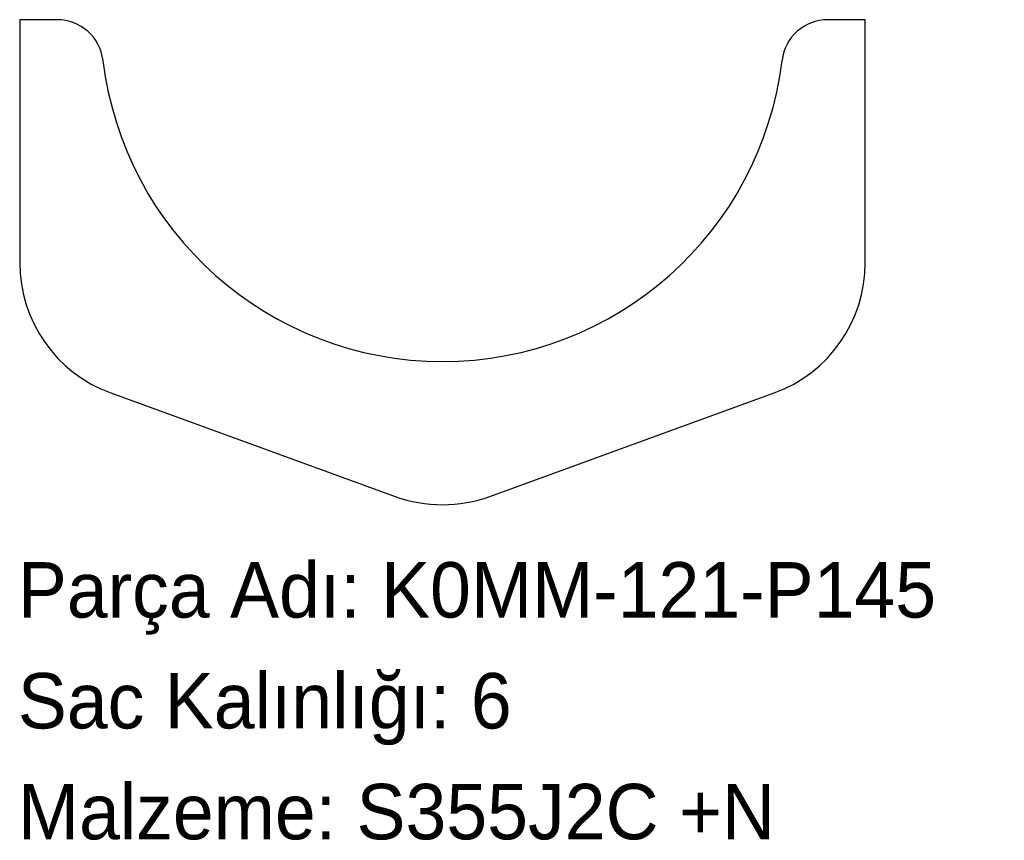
# Model space of a CAD drawing. Header units: millimetres. Extents: x 0 to 213, y -72 to 105.
import ezdxf

# ---------------------------------------------------------------- set-up
doc = ezdxf.new("R2010")
doc.units = ezdxf.units.MM
doc.linetypes.add('SLD-Katı', pattern=[0])
doc.linetypes.add('SLD-Sürekli', pattern=[0])
doc.layers.add('METIN', color=96, linetype='SLD-Katı')
doc.styles.add('SLDTEXTSTYLE0', font='ARIAL.TTF', dxfattribs={"width": 0.948, "bigfont": 'bigfont'})
doc.styles.add('SLDTEXTSTYLE1', font='ARIAL.TTF', dxfattribs={"width": 0.948})

msp = doc.modelspace()

# ---------------------------------------------------------------- linework, layer by layer
at = {"color": 7, "linetype": 'SLD-Sürekli', "lineweight": 25}
for p, q in [((8.5, 105.4), (0.4, 105.4)), ((0.4, 105.4), (0.4, 52.78)), ((183.4, 105.4), (175.3, 105.4)), ((183.4, 52.78), (183.4, 105.4)), ((20.14, 24.59), (81.64, 2.21)), ((102.16, 2.21), (163.66, 24.59))]:
    msp.add_line(p, q, dxfattribs=at)
for centre, radius, start, end in [((8.5, 95.4), 10, 6.8371, 90), ((175.3, 95.4), 10, 90, 173.1629), ((91.9, 105.4), 74, 186.8371, 353.1629), ((30.4, 52.78), 30, 180, 250), ((153.4, 52.78), 30, 290, 0), ((91.9, 30.4), 30, 250, 290)]:
    msp.add_arc(centre, radius, start, end, dxfattribs=at)

# ---------------------------------------------------------------- texts
at = {"layer": 'METIN', "char_height": 12, "attachment_point": 1}
for s, insert, style in [('Parça Adı: K0MM-121-P145', (0, -12.03), 'SLDTEXTSTYLE0'), ('Sac Kalınlığı: 6', (0, -36.03), 'SLDTEXTSTYLE0'), ('Malzeme: S355J2C +N', (0, -60.03), 'SLDTEXTSTYLE1')]:
    msp.add_mtext(s, dxfattribs=dict(at, insert=insert, style=style))

doc.saveas('drawing.dxf')
